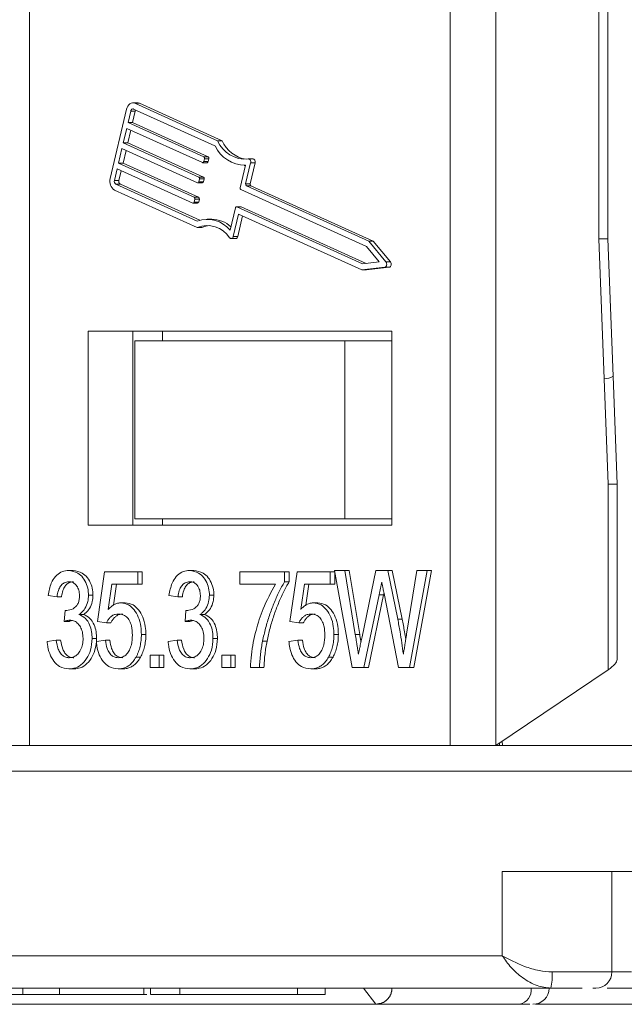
# Model space of a CAD drawing. Header units: millimetres. Extents: x 8853 to 11418, y 45 to 1005.
# Tile 143 of 256: x 10622 to 10640, y 263 to 294. Entities that reach past the tile are written whole.
import ezdxf

# ---------------------------------------------------------------- set-up
doc = ezdxf.new("R2010")
doc.units = ezdxf.units.MM

msp = doc.modelspace()

# ---------------------------------------------------------------- linework, layer by layer
at = {"color": 7, "linetype": 'Continuous', "lineweight": 15}
for p, q in [((10636.372, 344.529), (10636.372, 271.171)), ((10621.976, 343.61), (10621.976, 271.171)), ((10634.958, 271.171), (10634.958, 343.61)), ((10639.552, 286.82), (10639.552, 336.372)), ((10639.831, 286.82), (10639.831, 336.372)), ((10624.97, 290.824), (10624.465, 288.68)), ((10625.302, 291.019), (10625.163, 291.019)), ((10627.699, 289.688), (10625.184, 290.826)), ((10627.781, 289.849), (10625.226, 291.005)), ((10625.226, 291.005), (10625.365, 291.005)), ((10625.365, 291.005), (10627.92, 289.849)), ((10625.099, 290.766), (10625.015, 290.408)), ((10625.237, 290.766), (10625.099, 290.766)), ((10625.153, 290.408), (10625.237, 290.766)), ((10624.973, 290.23), (10624.867, 289.783)), ((10627.308, 289.173), (10624.973, 290.23)), ((10625.015, 290.408), (10627.35, 289.352)), ((10625.153, 290.408), (10625.015, 290.408)), ((10627.488, 289.352), (10625.153, 290.408)), ((10625.006, 289.783), (10625.098, 290.173)), ((10624.825, 289.605), (10624.72, 289.158)), ((10627.161, 288.548), (10624.825, 289.605)), ((10624.867, 289.783), (10627.203, 288.727)), ((10625.006, 289.783), (10624.867, 289.783)), ((10627.341, 288.727), (10625.006, 289.783)), ((10627.781, 289.849), (10627.92, 289.849)), ((10624.859, 289.158), (10624.951, 289.548)), ((10627.488, 289.352), (10627.35, 289.352)), ((10627.372, 289.293), (10627.35, 289.204)), ((10627.51, 289.293), (10627.372, 289.293)), ((10627.489, 289.204), (10627.51, 289.293)), ((10628.873, 289.288), (10628.734, 289.288)), ((10624.678, 288.979), (10624.594, 288.622)), ((10627.013, 287.923), (10624.678, 288.979)), ((10624.72, 289.158), (10627.056, 288.102)), ((10624.859, 289.158), (10624.72, 289.158)), ((10627.194, 288.102), (10624.859, 289.158)), ((10627.318, 289.171), (10627.457, 289.171)), ((10627.489, 289.204), (10627.35, 289.204)), ((10628.475, 288.398), (10628.638, 289.089)), ((10628.595, 289.087), (10628.638, 289.087)), ((10628.646, 288.519), (10628.798, 289.165)), ((10628.937, 289.165), (10628.785, 288.519)), ((10628.798, 289.165), (10628.937, 289.165)), ((10624.733, 288.622), (10624.804, 288.923)), ((10627.341, 288.727), (10627.203, 288.727)), ((10627.224, 288.668), (10627.203, 288.578)), ((10627.363, 288.668), (10627.224, 288.668)), ((10627.342, 288.578), (10627.363, 288.668)), ((10624.594, 288.622), (10624.733, 288.622)), ((10624.638, 288.504), (10627.152, 287.366)), ((10624.776, 288.504), (10624.638, 288.504)), ((10627.232, 287.392), (10624.776, 288.504)), ((10627.171, 288.546), (10627.31, 288.546)), ((10627.342, 288.578), (10627.203, 288.578)), ((10628.646, 288.519), (10628.785, 288.519)), ((10632.447, 286.75), (10628.668, 288.459)), ((10628.668, 288.459), (10628.807, 288.459)), ((10628.807, 288.459), (10632.585, 286.75)), ((10624.596, 288.325), (10627.151, 287.169)), ((10627.194, 288.102), (10627.056, 288.102)), ((10632.378, 286.583), (10628.497, 288.339)), ((10627.024, 287.921), (10627.163, 287.921)), ((10627.077, 288.042), (10627.056, 287.953)), ((10627.195, 287.953), (10627.056, 287.953)), ((10627.077, 288.042), (10627.216, 288.042)), ((10627.195, 287.953), (10627.216, 288.042)), ((10628.166, 287.082), (10628.328, 287.773)), ((10628.499, 287.805), (10628.361, 287.805)), ((10628.371, 287.803), (10632.252, 286.047)), ((10628.51, 287.803), (10628.371, 287.803)), ((10632.362, 286.06), (10628.51, 287.803)), ((10628.263, 286.89), (10628.426, 287.581)), ((10628.551, 287.524), (10628.402, 286.89)), ((10628.426, 287.581), (10632.236, 285.857)), ((10627.151, 287.169), (10627.289, 287.169)), ((10627.596, 287.424), (10627.458, 287.424)), ((10628.402, 286.89), (10628.263, 286.89)), ((10628.199, 286.825), (10628.337, 286.825)), ((10632.77, 286.109), (10632.378, 286.583)), ((10632.447, 286.75), (10632.979, 286.106)), ((10632.447, 286.75), (10632.585, 286.75)), ((10632.585, 286.75), (10633.118, 286.106)), ((10639.714, 282.496), (10639.552, 286.82)), ((10639.552, 286.82), (10639.831, 286.82)), ((10639.99, 282.571), (10639.831, 286.82)), ((10632.236, 285.857), (10632.941, 285.941)), ((10632.252, 286.047), (10632.77, 286.109)), ((10633.079, 285.941), (10632.375, 285.857)), ((10632.941, 285.941), (10633.079, 285.941)), ((10633.118, 286.106), (10632.979, 286.106)), ((10632.236, 285.857), (10632.375, 285.857)), ((10623.779, 283.971), (10633.155, 283.971)), ((10623.779, 277.971), (10623.779, 283.971)), ((10625.164, 277.971), (10625.164, 283.971)), ((10626.077, 283.971), (10626.077, 283.671)), ((10626.078, 283.671), (10626.078, 283.971)), ((10633.155, 283.971), (10633.155, 277.971)), ((10625.221, 278.171), (10625.221, 283.671)), ((10625.221, 283.671), (10631.712, 283.671)), ((10631.712, 283.671), (10631.712, 278.171)), ((10633.155, 283.671), (10631.712, 283.671)), ((10640.114, 279.237), (10639.99, 282.571)), ((10639.835, 279.237), (10639.714, 282.496)), ((10639.835, 279.237), (10639.835, 273.503)), ((10639.835, 279.237), (10640.114, 279.237)), ((10640.114, 273.826), (10640.114, 279.237)), ((10625.221, 278.171), (10631.712, 278.171)), ((10626.077, 278.171), (10626.077, 277.971)), ((10626.078, 277.971), (10626.078, 278.171)), ((10631.712, 278.171), (10633.155, 278.171)), ((10633.155, 277.971), (10623.779, 277.971)), ((10623.316, 276.571), (10623.177, 276.571)), ((10624.066, 274.994), (10624.288, 276.533)), ((10624.288, 276.533), (10625.315, 276.533)), ((10625.315, 276.533), (10625.315, 276.148)), ((10625.453, 276.533), (10625.315, 276.533)), ((10625.453, 276.533), (10625.453, 276.148)), ((10627.049, 276.571), (10626.91, 276.571)), ((10628.461, 276.148), (10628.461, 276.533)), ((10628.461, 276.533), (10629.848, 276.533)), ((10629.848, 276.533), (10629.848, 276.222)), ((10629.987, 276.533), (10629.848, 276.533)), ((10629.987, 276.533), (10629.987, 276.222)), ((10630.011, 274.994), (10630.232, 276.533)), ((10630.232, 276.533), (10631.259, 276.533)), ((10631.259, 276.533), (10631.259, 276.148)), ((10631.397, 276.533), (10631.259, 276.533)), ((10631.938, 273.571), (10631.394, 276.571)), ((10631.394, 276.571), (10631.709, 276.571)), ((10631.397, 276.533), (10631.397, 276.148)), ((10631.709, 276.571), (10632.03, 274.598)), ((10631.847, 276.571), (10631.709, 276.571)), ((10631.847, 276.571), (10632.168, 274.598)), ((10632.24, 274.524), (10632.667, 276.571)), ((10632.667, 276.571), (10633.035, 276.571)), ((10633.035, 276.571), (10633.344, 275.068)), ((10633.173, 276.571), (10633.035, 276.571)), ((10633.173, 276.571), (10633.482, 275.068)), ((10633.616, 274.61), (10633.936, 276.571)), ((10634.251, 276.571), (10633.706, 273.571)), ((10634.389, 276.571), (10633.844, 273.571)), ((10633.936, 276.571), (10634.251, 276.571)), ((10634.389, 276.571), (10634.251, 276.571)), ((10629.987, 276.222), (10629.848, 276.222)), ((10624.515, 276.148), (10624.405, 275.371)), ((10625.315, 276.148), (10624.515, 276.148)), ((10624.653, 276.148), (10624.562, 275.501)), ((10625.453, 276.148), (10625.315, 276.148)), ((10629.571, 276.148), (10628.461, 276.148)), ((10630.459, 276.148), (10630.349, 275.371)), ((10631.259, 276.148), (10630.459, 276.148)), ((10630.598, 276.148), (10630.506, 275.501)), ((10631.397, 276.148), (10631.259, 276.148)), ((10622.822, 275.764), (10622.544, 275.802)), ((10622.96, 275.764), (10622.822, 275.764)), ((10623.931, 275.809), (10623.793, 275.809)), ((10626.278, 275.802), (10626.555, 275.764)), ((10626.693, 275.764), (10626.555, 275.764)), ((10627.664, 275.809), (10627.526, 275.809)), ((10632.768, 275.816), (10632.299, 273.571)), ((10632.907, 275.816), (10632.438, 273.571)), ((10632.768, 275.816), (10632.907, 275.816)), ((10632.917, 275.867), (10632.907, 275.816)), ((10633.37, 273.571), (10632.918, 275.864)), ((10623.041, 274.994), (10623.07, 275.34)), ((10623.125, 275.34), (10623.07, 275.34)), ((10624.929, 275.571), (10624.79, 275.571)), ((10626.774, 274.994), (10626.803, 275.34)), ((10626.858, 275.34), (10626.803, 275.34)), ((10630.873, 275.571), (10630.735, 275.571)), ((10623.18, 274.994), (10623.041, 274.994)), ((10623.636, 275.214), (10623.498, 275.214)), ((10624.344, 274.956), (10624.066, 274.994)), ((10626.913, 274.994), (10626.774, 274.994)), ((10627.369, 275.214), (10627.231, 275.214)), ((10630.288, 274.956), (10630.011, 274.994)), ((10633.482, 275.068), (10633.344, 275.068)), ((10624.482, 274.956), (10624.344, 274.956)), ((10630.426, 274.956), (10630.288, 274.956)), ((10622.517, 274.379), (10622.794, 274.417)), ((10622.933, 274.417), (10622.794, 274.417)), ((10623.904, 274.474), (10624.042, 274.474)), ((10624.038, 274.379), (10624.316, 274.417)), ((10624.454, 274.417), (10624.316, 274.417)), ((10625.564, 274.6), (10625.425, 274.6)), ((10626.25, 274.379), (10626.527, 274.417)), ((10626.666, 274.417), (10626.527, 274.417)), ((10627.775, 274.474), (10627.637, 274.474)), ((10629.306, 274.387), (10629.167, 274.387)), ((10629.983, 274.379), (10630.26, 274.417)), ((10630.399, 274.417), (10630.26, 274.417)), ((10631.37, 274.6), (10631.508, 274.6)), ((10632.168, 274.598), (10632.03, 274.598)), ((10625.26, 273.897), (10625.398, 273.897)), ((10625.699, 273.571), (10625.699, 273.956)), ((10625.699, 273.956), (10625.976, 273.956)), ((10625.976, 273.956), (10625.976, 273.571)), ((10625.976, 273.956), (10626.115, 273.956)), ((10626.115, 273.956), (10626.115, 273.571)), ((10627.91, 273.571), (10627.91, 273.956)), ((10627.91, 273.956), (10628.188, 273.956)), ((10628.326, 273.956), (10628.188, 273.956)), ((10628.188, 273.956), (10628.188, 273.571)), ((10628.326, 273.956), (10628.326, 273.571)), ((10631.343, 273.897), (10631.204, 273.897)), ((10623.328, 273.533), (10623.19, 273.533)), ((10624.849, 273.533), (10624.711, 273.533)), ((10625.976, 273.571), (10625.699, 273.571)), ((10626.115, 273.571), (10625.976, 273.571)), ((10627.061, 273.533), (10626.923, 273.533)), ((10628.188, 273.571), (10627.91, 273.571)), ((10628.188, 273.571), (10628.326, 273.571)), ((10629.071, 273.571), (10628.794, 273.571)), ((10629.21, 273.571), (10629.071, 273.571)), ((10630.794, 273.533), (10630.655, 273.533)), ((10632.299, 273.571), (10631.938, 273.571)), ((10632.438, 273.571), (10632.299, 273.571)), ((10633.706, 273.571), (10633.37, 273.571)), ((10633.844, 273.571), (10633.706, 273.571)), ((10636.372, 271.171), (10639.835, 273.503)), ((10619.434, 271.171), (10621.668, 271.171)), ((10621.668, 271.171), (10621.976, 271.171)), ((10634.958, 271.171), (10621.976, 271.171)), ((10634.958, 271.171), (10635.681, 271.171)), ((10635.681, 271.171), (10648.799, 271.171)), ((10636.486, 271.248), (10636.488, 271.171)), ((10636.572, 271.171), (10636.568, 271.303)), ((10619.529, 270.371), (10648.245, 270.371)), ((10636.571, 267.271), (10636.571, 264.671)), ((10647.119, 267.271), (10636.571, 267.271)), ((10639.957, 264.171), (10639.957, 267.271)), ((10636.571, 264.671), (10607.855, 264.671)), ((10638.108, 264.171), (10639.957, 264.171)), ((10640.562, 264.171), (10639.957, 264.171)), ((10608.548, 263.671), (10638.07, 263.671)), ((10621.37, 263.471), (10621.769, 263.471)), ((10621.769, 263.671), (10621.769, 263.471)), ((10621.769, 263.471), (10622.893, 263.471)), ((10622.893, 263.671), (10622.893, 263.471)), ((10622.893, 263.471), (10625.502, 263.471)), ((10625.502, 263.671), (10625.502, 263.471)), ((10625.502, 263.471), (10625.597, 263.471)), ((10625.708, 263.671), (10625.708, 263.471)), ((10626.614, 263.671), (10626.614, 263.471)), ((10626.736, 263.471), (10627.235, 263.471)), ((10630.244, 263.671), (10630.244, 263.471)), ((10631.101, 263.471), (10631.101, 263.671)), ((10632.289, 263.671), (10632.668, 263.18)), ((10633.172, 263.667), (10633.172, 263.671)), ((10640.713, 263.671), (10639.805, 263.671)), ((10632.664, 263.171), (10617.677, 263.171)), ((10632.668, 263.18), (10617.68, 263.18)), ((10632.664, 263.171), (10637.098, 263.171)), ((10637.595, 263.171), (10641.387, 263.171))]:
    msp.add_line(p, q, dxfattribs=at)
at = {"color": 7, "linetype": 'Continuous', "lineweight": 15, "flags": 128}
for points in [[(10624.97, 290.824), (10624.986, 290.875), (10625.009, 290.92), (10625.037, 290.958), (10625.071, 290.988), (10625.108, 291.008), (10625.147, 291.018), (10625.187, 291.017), (10625.226, 291.005)], [(10625.184, 290.826), (10625.171, 290.83), (10625.158, 290.83), (10625.145, 290.827), (10625.132, 290.82), (10625.121, 290.81), (10625.112, 290.798), (10625.104, 290.783), (10625.099, 290.766)], [(10625.249, 290.796), (10625.243, 290.783), (10625.237, 290.766)], [(10625.302, 291.019), (10625.326, 291.017), (10625.365, 291.005)], [(10628.725, 289.287), (10628.742, 289.287), (10628.759, 289.281), (10628.774, 289.27), (10628.786, 289.254), (10628.795, 289.234), (10628.801, 289.212), (10628.802, 289.188), (10628.798, 289.165)], [(10628.873, 289.288), (10628.881, 289.287), (10628.897, 289.281), (10628.912, 289.27), (10628.925, 289.254), (10628.934, 289.234), (10628.939, 289.212), (10628.94, 289.188), (10628.937, 289.165)], [(10627.35, 289.204), (10627.348, 289.195), (10627.344, 289.188), (10627.339, 289.181), (10627.334, 289.176), (10627.327, 289.173), (10627.321, 289.171), (10627.314, 289.171), (10627.308, 289.173)], [(10627.203, 288.578), (10627.201, 288.57), (10627.197, 288.562), (10627.192, 288.556), (10627.186, 288.551), (10627.18, 288.548), (10627.174, 288.546), (10627.167, 288.546), (10627.161, 288.548)], [(10627.056, 287.953), (10627.054, 287.945), (10627.05, 287.937), (10627.045, 287.931), (10627.039, 287.926), (10627.033, 287.922), (10627.027, 287.921), (10627.02, 287.921), (10627.013, 287.923)], [(10628.328, 287.773), (10628.331, 287.781), (10628.335, 287.789), (10628.34, 287.795), (10628.345, 287.8), (10628.351, 287.804), (10628.358, 287.805), (10628.365, 287.805), (10628.371, 287.803)], [(10628.51, 287.803), (10628.503, 287.805), (10628.499, 287.805)], [(10627.527, 287.232), (10627.42, 287.214), (10627.289, 287.169)], [(10628.263, 286.89), (10628.256, 286.868), (10628.245, 286.85), (10628.231, 286.836), (10628.215, 286.828), (10628.198, 286.825), (10628.181, 286.828), (10628.166, 286.837), (10628.152, 286.851)], [(10632.979, 286.106), (10632.992, 286.085), (10633, 286.06), (10633.003, 286.033), (10632.999, 286.006), (10632.99, 285.981), (10632.977, 285.961), (10632.96, 285.948), (10632.941, 285.941)], [(10633.118, 286.106), (10633.131, 286.085), (10633.139, 286.06), (10633.141, 286.033), (10633.138, 286.006), (10633.129, 285.981), (10633.115, 285.961), (10633.098, 285.948), (10633.079, 285.941)]]:
    msp.add_lwpolyline(points, dxfattribs=at)
at = {"color": 7, "linetype": 'Continuous', "lineweight": 15}
for centre, radius, start, end in [((10628.651, 290.144), 1.055, 205.5644, 269.3075), ((10628.629, 290.2), 0.918, 202.4908, 276.0148), ((10628.802, 290.23), 0.962, 203.3727, 261.7314), ((10627.322, 289.308), 0.0522, 342.9169, 57.3266), ((10627.46, 289.308), 0.0522, 342.9169, 57.3266), ((10627.452, 289.208), 0.0376, 277.7212, 352.6242), ((10624.765, 288.588), 0.313, 162.9169, 237.3266), ((10627.175, 288.683), 0.0522, 342.9169, 57.3266), ((10627.313, 288.683), 0.0522, 342.9169, 57.3266), ((10624.694, 288.591), 0.104, 162.9169, 237.3266), ((10624.832, 288.591), 0.104, 162.9169, 237.3266), ((10627.305, 288.583), 0.0376, 277.7212, 352.6242), ((10628.525, 288.383), 0.0522, 162.9169, 237.3266), ((10628.696, 288.503), 0.0522, 162.9169, 237.3266), ((10628.835, 288.503), 0.0522, 162.9169, 237.3266), ((10627.027, 288.058), 0.0522, 342.9169, 57.3266), ((10627.166, 288.058), 0.0522, 342.9169, 57.3266), ((10627.157, 287.958), 0.0376, 277.7212, 352.6242), ((10627.459, 286.407), 0.822, 32.652, 112.0633), ((10627.459, 286.509), 0.911, 39.0652, 109.6724), ((10627.582, 286.507), 0.917, 48.3032, 89.106), ((10628.328, 286.898), 0.0736, 276.7735, 353.5719), ((10639.709, 283.059), 0.563, 270.4913, 299.9089), ((10636.431, 264.047), 1.682, 347.0939, 4.237), ((10639.457, 264.171), 0.5, 270, 0), ((10632.664, 263.671), 0.5, 270.0311, 0.0311), ((10637.015, 263.611), 0.448, 280.7016, 7.6968), ((10637.516, 263.671), 0.5, 270, 0), ((10632.656, 263.18), 0.0115, 312.4836, 0.5417)]:
    msp.add_arc(centre, radius, start, end, dxfattribs=at)
msp.add_ellipse((10639.114, 273.503), major_axis=(0.994, 0.357), ratio=0.301338, start_param=5.410097, end_param=6.175296, dxfattribs=at)
for points, knots in [([(10622.544, 275.802), (10622.57, 275.934), (10622.611, 276.155), (10622.765, 276.396), (10622.936, 276.531), (10623.081, 276.569), (10623.161, 276.571), (10623.177, 276.571)], [0, 0, 0, 0, 0.317224, 0.527348, 0.737548, 0.948132, 1, 1, 1, 1]), ([(10623.177, 276.571), (10623.274, 276.556), (10623.435, 276.531), (10623.628, 276.362), (10623.74, 276.155), (10623.788, 275.958), (10623.792, 275.843), (10623.793, 275.809)], [0, 0, 0, 0, 0.31604, 0.521255, 0.727841, 0.918246, 1, 1, 1, 1]), ([(10623.316, 276.571), (10623.413, 276.556), (10623.573, 276.531), (10623.766, 276.362), (10623.879, 276.155), (10623.927, 275.958), (10623.93, 275.843), (10623.931, 275.809)], [0, 0, 0, 0, 0.31604, 0.521255, 0.727841, 0.918246, 1, 1, 1, 1]), ([(10626.278, 275.802), (10626.303, 275.934), (10626.344, 276.155), (10626.498, 276.396), (10626.669, 276.531), (10626.814, 276.569), (10626.894, 276.571), (10626.91, 276.571)], [0, 0, 0, 0, 0.317224, 0.527348, 0.737548, 0.948132, 1, 1, 1, 1]), ([(10626.91, 276.571), (10627.008, 276.556), (10627.168, 276.531), (10627.361, 276.362), (10627.473, 276.155), (10627.521, 275.958), (10627.525, 275.843), (10627.526, 275.809)], [0, 0, 0, 0, 0.31604, 0.521255, 0.727841, 0.918246, 1, 1, 1, 1]), ([(10627.049, 276.571), (10627.146, 276.556), (10627.306, 276.531), (10627.499, 276.362), (10627.612, 276.155), (10627.66, 275.958), (10627.663, 275.843), (10627.664, 275.809)], [0, 0, 0, 0, 0.31604, 0.521255, 0.727841, 0.918246, 1, 1, 1, 1]), ([(10623.186, 276.225), (10623.137, 276.219), (10623.051, 276.209), (10622.945, 276.12), (10622.866, 275.988), (10622.834, 275.86), (10622.824, 275.778), (10622.822, 275.764)], [0, 0, 0, 0, 0.2684702, 0.4689954, 0.6698557, 0.9402887, 1, 1, 1, 1]), ([(10623.325, 276.225), (10623.276, 276.219), (10623.19, 276.209), (10623.083, 276.12), (10623.005, 275.988), (10622.973, 275.86), (10622.962, 275.778), (10622.96, 275.764)], [0, 0, 0, 0, 0.26847, 0.468995, 0.669856, 0.940289, 1, 1, 1, 1]), ([(10623.515, 275.796), (10623.512, 275.853), (10623.504, 275.963), (10623.439, 276.093), (10623.354, 276.182), (10623.266, 276.22), (10623.208, 276.224), (10623.186, 276.225)], [0, 0, 0, 0, 0.241872, 0.466389, 0.6563, 0.86642, 1, 1, 1, 1]), ([(10626.919, 276.225), (10626.87, 276.219), (10626.784, 276.209), (10626.678, 276.12), (10626.599, 275.988), (10626.567, 275.86), (10626.557, 275.778), (10626.555, 275.764)], [0, 0, 0, 0, 0.26847, 0.468995, 0.669856, 0.940289, 1, 1, 1, 1]), ([(10627.058, 276.225), (10627.009, 276.219), (10626.923, 276.209), (10626.816, 276.12), (10626.738, 275.988), (10626.706, 275.86), (10626.695, 275.778), (10626.693, 275.764)], [0, 0, 0, 0, 0.26847, 0.468995, 0.669856, 0.940289, 1, 1, 1, 1]), ([(10627.248, 275.796), (10627.245, 275.853), (10627.237, 275.963), (10627.172, 276.093), (10627.087, 276.182), (10626.999, 276.22), (10626.941, 276.224), (10626.919, 276.225)], [0, 0, 0, 0, 0.241872, 0.466389, 0.6563, 0.86642, 1, 1, 1, 1]), ([(10629.848, 276.222), (10629.817, 276.17), (10629.755, 276.068), (10629.642, 275.846), (10629.514, 275.553), (10629.375, 275.183), (10629.256, 274.794), (10629.197, 274.523), (10629.167, 274.387)], [0, 0, 0, 0, 0.096269, 0.192865, 0.391303, 0.591, 0.794748, 1, 1, 1, 1]), ([(10629.987, 276.222), (10629.956, 276.17), (10629.894, 276.068), (10629.781, 275.846), (10629.652, 275.553), (10629.514, 275.183), (10629.394, 274.794), (10629.335, 274.523), (10629.306, 274.387)], [0, 0, 0, 0, 0.096269, 0.192865, 0.391303, 0.591, 0.794748, 1, 1, 1, 1]), ([(10632.768, 275.816), (10632.775, 275.849), (10632.789, 275.914), (10632.809, 276.012), (10632.83, 276.11), (10632.843, 276.176), (10632.85, 276.209)], [0, 0, 0, 0, 0.249999, 0.4999982, 0.7499954, 1, 1, 1, 1]), ([(10632.85, 276.209), (10632.853, 276.193), (10632.859, 276.161), (10632.872, 276.096), (10632.887, 276.023), (10632.903, 275.94), (10632.913, 275.889), (10632.918, 275.864)], [0, 0, 0, 0, 0.1398645, 0.2797027, 0.5593263, 0.7796671, 1, 1, 1, 1]), ([(10628.794, 273.571), (10628.802, 273.705), (10628.824, 274.094), (10628.951, 274.71), (10629.187, 275.459), (10629.433, 275.901), (10629.571, 276.148)], [0, 0, 0, 0, 0.141221, 0.412473, 0.671456, 1, 1, 1, 1]), ([(10623.11, 275.336), (10623.18, 275.347), (10623.287, 275.363), (10623.408, 275.457), (10623.474, 275.554), (10623.51, 275.67), (10623.514, 275.753), (10623.515, 275.796)], [0, 0, 0, 0, 0.3556378, 0.5465677, 0.6939776, 0.8414921, 1, 1, 1, 1]), ([(10623.793, 275.809), (10623.789, 275.741), (10623.779, 275.593), (10623.696, 275.399), (10623.591, 275.277), (10623.522, 275.23), (10623.498, 275.214)], [0, 0, 0, 0, 0.2637922, 0.5810993, 0.8545416, 1, 1, 1, 1]), ([(10623.931, 275.809), (10623.927, 275.741), (10623.918, 275.593), (10623.835, 275.399), (10623.729, 275.277), (10623.66, 275.23), (10623.636, 275.214)], [0, 0, 0, 0, 0.263792, 0.581099, 0.854542, 1, 1, 1, 1]), ([(10626.843, 275.336), (10626.913, 275.347), (10627.02, 275.363), (10627.141, 275.457), (10627.207, 275.554), (10627.243, 275.67), (10627.247, 275.753), (10627.248, 275.796)], [0, 0, 0, 0, 0.355638, 0.546568, 0.693978, 0.841492, 1, 1, 1, 1]), ([(10627.526, 275.809), (10627.522, 275.741), (10627.512, 275.593), (10627.429, 275.399), (10627.324, 275.277), (10627.255, 275.23), (10627.231, 275.214)], [0, 0, 0, 0, 0.263792, 0.581099, 0.854542, 1, 1, 1, 1]), ([(10627.664, 275.809), (10627.66, 275.741), (10627.651, 275.593), (10627.568, 275.399), (10627.462, 275.277), (10627.393, 275.23), (10627.369, 275.214)], [0, 0, 0, 0, 0.263792, 0.581099, 0.854542, 1, 1, 1, 1]), ([(10623.07, 275.34), (10623.073, 275.34), (10623.08, 275.339), (10623.09, 275.338), (10623.1, 275.337), (10623.106, 275.336), (10623.11, 275.336)], [0, 0, 0, 0, 0.250087, 0.500185, 0.75003, 1, 1, 1, 1]), ([(10624.405, 275.371), (10624.424, 275.391), (10624.461, 275.43), (10624.531, 275.486), (10624.615, 275.536), (10624.693, 275.562), (10624.752, 275.57), (10624.778, 275.571), (10624.79, 275.571)], [0, 0, 0, 0, 0.168277, 0.337598, 0.574387, 0.818063, 0.908798, 1, 1, 1, 1]), ([(10624.79, 275.571), (10624.872, 275.56), (10625.023, 275.539), (10625.208, 275.364), (10625.344, 275.136), (10625.416, 274.867), (10625.423, 274.681), (10625.425, 274.6)], [0, 0, 0, 0, 0.230657, 0.42536, 0.619117, 0.832995, 1, 1, 1, 1]), ([(10624.929, 275.571), (10625.011, 275.56), (10625.162, 275.539), (10625.347, 275.364), (10625.482, 275.136), (10625.554, 274.867), (10625.561, 274.681), (10625.564, 274.6)], [0, 0, 0, 0, 0.230657, 0.42536, 0.619117, 0.832995, 1, 1, 1, 1]), ([(10626.803, 275.34), (10626.806, 275.34), (10626.813, 275.339), (10626.823, 275.338), (10626.833, 275.337), (10626.839, 275.336), (10626.843, 275.336)], [0, 0, 0, 0, 0.250087, 0.500185, 0.75003, 1, 1, 1, 1]), ([(10630.349, 275.371), (10630.368, 275.391), (10630.406, 275.43), (10630.475, 275.486), (10630.559, 275.536), (10630.637, 275.562), (10630.697, 275.57), (10630.722, 275.571), (10630.735, 275.571)], [0, 0, 0, 0, 0.168277, 0.337598, 0.574387, 0.818063, 0.908798, 1, 1, 1, 1]), ([(10630.735, 275.571), (10630.817, 275.56), (10630.968, 275.539), (10631.152, 275.364), (10631.288, 275.136), (10631.36, 274.867), (10631.367, 274.681), (10631.37, 274.6)], [0, 0, 0, 0, 0.230657, 0.42536, 0.619117, 0.832995, 1, 1, 1, 1]), ([(10630.873, 275.571), (10630.955, 275.56), (10631.106, 275.539), (10631.291, 275.364), (10631.426, 275.136), (10631.499, 274.867), (10631.505, 274.681), (10631.508, 274.6)], [0, 0, 0, 0, 0.2306572, 0.42536, 0.6191169, 0.8329955, 1, 1, 1, 1]), ([(10623.221, 275.035), (10623.209, 275.035), (10623.185, 275.034), (10623.151, 275.028), (10623.122, 275.021), (10623.095, 275.013), (10623.068, 275.004), (10623.05, 274.998), (10623.041, 274.994)], [0, 0, 0, 0, 0.197787, 0.396403, 0.546954, 0.697654, 0.848787, 1, 1, 1, 1]), ([(10623.283, 275.026), (10623.266, 275.022), (10623.241, 275.016), (10623.206, 275.004), (10623.189, 274.998), (10623.18, 274.994)], [0, 0, 0, 0, 0.47831, 0.739086, 1, 1, 1, 1]), ([(10623.626, 274.477), (10623.622, 274.545), (10623.615, 274.672), (10623.547, 274.837), (10623.45, 274.958), (10623.336, 275.027), (10623.256, 275.033), (10623.221, 275.035)], [0, 0, 0, 0, 0.2283025, 0.4283763, 0.6283159, 0.8322006, 1, 1, 1, 1]), ([(10623.498, 275.214), (10623.568, 275.181), (10623.7, 275.119), (10623.832, 274.912), (10623.896, 274.689), (10623.901, 274.543), (10623.904, 274.474)], [0, 0, 0, 0, 0.300181, 0.56656, 0.794468, 1, 1, 1, 1]), ([(10623.636, 275.214), (10623.706, 275.181), (10623.838, 275.119), (10623.971, 274.912), (10624.034, 274.689), (10624.04, 274.543), (10624.042, 274.474)], [0, 0, 0, 0, 0.300181, 0.56656, 0.794468, 1, 1, 1, 1]), ([(10624.714, 275.225), (10624.682, 275.223), (10624.618, 275.22), (10624.529, 275.185), (10624.453, 275.121), (10624.401, 275.058), (10624.366, 275), (10624.351, 274.971), (10624.344, 274.956)], [0, 0, 0, 0, 0.215669, 0.438311, 0.626337, 0.821904, 0.910592, 1, 1, 1, 1]), ([(10624.852, 275.225), (10624.821, 275.223), (10624.757, 275.22), (10624.668, 275.185), (10624.592, 275.121), (10624.539, 275.058), (10624.504, 275), (10624.49, 274.971), (10624.482, 274.956)], [0, 0, 0, 0, 0.215669, 0.438311, 0.626337, 0.821904, 0.910592, 1, 1, 1, 1]), ([(10625.148, 274.577), (10625.144, 274.673), (10625.136, 274.829), (10625.063, 275.025), (10624.97, 275.147), (10624.847, 275.215), (10624.761, 275.222), (10624.714, 275.225)], [0, 0, 0, 0, 0.283054, 0.463078, 0.644303, 0.80492, 1, 1, 1, 1]), ([(10626.954, 275.035), (10626.942, 275.035), (10626.918, 275.034), (10626.885, 275.028), (10626.855, 275.021), (10626.828, 275.013), (10626.801, 275.004), (10626.783, 274.998), (10626.774, 274.994)], [0, 0, 0, 0, 0.197787, 0.396403, 0.546954, 0.697654, 0.848787, 1, 1, 1, 1]), ([(10627.016, 275.026), (10626.999, 275.022), (10626.974, 275.016), (10626.939, 275.004), (10626.922, 274.998), (10626.913, 274.994)], [0, 0, 0, 0, 0.47831, 0.739086, 1, 1, 1, 1]), ([(10627.359, 274.477), (10627.356, 274.545), (10627.348, 274.672), (10627.28, 274.837), (10627.184, 274.958), (10627.069, 275.027), (10626.989, 275.033), (10626.954, 275.035)], [0, 0, 0, 0, 0.2283025, 0.4283763, 0.6283159, 0.8322006, 1, 1, 1, 1]), ([(10627.231, 275.214), (10627.301, 275.181), (10627.433, 275.119), (10627.565, 274.912), (10627.629, 274.689), (10627.634, 274.543), (10627.637, 274.474)], [0, 0, 0, 0, 0.300181, 0.56656, 0.794468, 1, 1, 1, 1]), ([(10627.369, 275.214), (10627.439, 275.181), (10627.571, 275.119), (10627.704, 274.912), (10627.767, 274.689), (10627.773, 274.543), (10627.775, 274.474)], [0, 0, 0, 0, 0.300181, 0.56656, 0.794468, 1, 1, 1, 1]), ([(10630.658, 275.225), (10630.627, 275.223), (10630.563, 275.22), (10630.474, 275.185), (10630.398, 275.121), (10630.345, 275.058), (10630.31, 275), (10630.295, 274.971), (10630.288, 274.956)], [0, 0, 0, 0, 0.215669, 0.438311, 0.626337, 0.821904, 0.910592, 1, 1, 1, 1]), ([(10630.797, 275.225), (10630.765, 275.223), (10630.701, 275.22), (10630.612, 275.185), (10630.536, 275.121), (10630.484, 275.058), (10630.449, 275), (10630.434, 274.971), (10630.426, 274.956)], [0, 0, 0, 0, 0.215669, 0.438311, 0.626337, 0.821904, 0.910592, 1, 1, 1, 1]), ([(10631.092, 274.577), (10631.088, 274.673), (10631.081, 274.829), (10631.008, 275.025), (10630.914, 275.147), (10630.791, 275.215), (10630.705, 275.222), (10630.658, 275.225)], [0, 0, 0, 0, 0.283054, 0.463078, 0.644303, 0.80492, 1, 1, 1, 1]), ([(10633.344, 275.068), (10633.356, 275.004), (10633.379, 274.874), (10633.421, 274.631), (10633.468, 274.337), (10633.5, 274.106), (10633.516, 273.991)], [0, 0, 0, 0, 0.181184, 0.362387, 0.681107, 1, 1, 1, 1]), ([(10633.482, 275.068), (10633.494, 275.004), (10633.518, 274.874), (10633.554, 274.666), (10633.577, 274.521), (10633.589, 274.442)], [0, 0, 0, 0, 0.31054, 0.62111, 1, 1, 1, 1]), ([(10623.19, 273.533), (10623.091, 273.546), (10622.92, 273.568), (10622.717, 273.76), (10622.583, 273.998), (10622.531, 274.221), (10622.519, 274.35), (10622.517, 274.379)], [0, 0, 0, 0, 0.292815, 0.505239, 0.717268, 0.937249, 1, 1, 1, 1]), ([(10622.794, 274.417), (10622.811, 274.325), (10622.838, 274.179), (10622.923, 274.008), (10623.028, 273.911), (10623.126, 273.881), (10623.186, 273.879), (10623.2, 273.879)], [0, 0, 0, 0, 0.333295, 0.521794, 0.711762, 0.930457, 1, 1, 1, 1]), ([(10622.933, 274.417), (10622.95, 274.325), (10622.977, 274.179), (10623.062, 274.008), (10623.166, 273.911), (10623.265, 273.881), (10623.324, 273.879), (10623.338, 273.879)], [0, 0, 0, 0, 0.333295, 0.521794, 0.711762, 0.930457, 1, 1, 1, 1]), ([(10623.904, 274.474), (10623.895, 274.35), (10623.878, 274.122), (10623.741, 273.841), (10623.564, 273.641), (10623.369, 273.544), (10623.24, 273.536), (10623.19, 273.533)], [0, 0, 0, 0, 0.241575, 0.445869, 0.649502, 0.861689, 1, 1, 1, 1]), ([(10623.2, 273.879), (10623.249, 273.883), (10623.341, 273.892), (10623.464, 273.981), (10623.556, 274.116), (10623.617, 274.287), (10623.623, 274.414), (10623.626, 274.477)], [0, 0, 0, 0, 0.2144126, 0.4057264, 0.5971115, 0.8009464, 1, 1, 1, 1]), ([(10624.042, 274.474), (10624.033, 274.35), (10624.017, 274.122), (10623.88, 273.841), (10623.703, 273.641), (10623.507, 273.544), (10623.379, 273.536), (10623.328, 273.533)], [0, 0, 0, 0, 0.241575, 0.445869, 0.649502, 0.861689, 1, 1, 1, 1]), ([(10624.711, 273.533), (10624.612, 273.544), (10624.445, 273.564), (10624.246, 273.743), (10624.115, 273.966), (10624.055, 274.192), (10624.042, 274.334), (10624.038, 274.379)], [0, 0, 0, 0, 0.291276, 0.491608, 0.691693, 0.901657, 1, 1, 1, 1]), ([(10624.316, 274.417), (10624.329, 274.332), (10624.35, 274.19), (10624.431, 274.02), (10624.529, 273.922), (10624.628, 273.883), (10624.688, 273.88), (10624.712, 273.879)], [0, 0, 0, 0, 0.306815, 0.5048423, 0.7045278, 0.8815967, 1, 1, 1, 1]), ([(10624.454, 274.417), (10624.467, 274.332), (10624.489, 274.19), (10624.57, 274.02), (10624.667, 273.922), (10624.766, 273.883), (10624.827, 273.88), (10624.851, 273.879)], [0, 0, 0, 0, 0.306815, 0.5048423, 0.7045278, 0.8815967, 1, 1, 1, 1]), ([(10624.712, 273.879), (10624.761, 273.884), (10624.852, 273.893), (10624.973, 273.979), (10625.062, 274.11), (10625.135, 274.311), (10625.143, 274.476), (10625.148, 274.577)], [0, 0, 0, 0, 0.194014, 0.361632, 0.529195, 0.708774, 1, 1, 1, 1]), ([(10625.26, 273.897), (10625.274, 273.924), (10625.303, 273.977), (10625.347, 274.087), (10625.39, 274.231), (10625.414, 274.38), (10625.424, 274.504), (10625.425, 274.568), (10625.425, 274.6)], [0, 0, 0, 0, 0.132054, 0.265071, 0.502381, 0.746335, 0.872818, 1, 1, 1, 1]), ([(10625.564, 274.6), (10625.564, 274.567), (10625.563, 274.5), (10625.554, 274.402), (10625.541, 274.305), (10625.516, 274.187), (10625.474, 274.045), (10625.424, 273.947), (10625.398, 273.897)], [0, 0, 0, 0, 0.132783, 0.26612, 0.393983, 0.522764, 0.757899, 1, 1, 1, 1]), ([(10626.923, 273.533), (10626.824, 273.546), (10626.653, 273.568), (10626.45, 273.76), (10626.316, 273.998), (10626.264, 274.221), (10626.252, 274.35), (10626.25, 274.379)], [0, 0, 0, 0, 0.292815, 0.5052387, 0.7172681, 0.9372488, 1, 1, 1, 1]), ([(10626.527, 274.417), (10626.544, 274.325), (10626.571, 274.179), (10626.656, 274.008), (10626.761, 273.911), (10626.859, 273.881), (10626.919, 273.879), (10626.933, 273.879)], [0, 0, 0, 0, 0.333295, 0.521794, 0.711762, 0.930457, 1, 1, 1, 1]), ([(10626.666, 274.417), (10626.683, 274.325), (10626.71, 274.179), (10626.795, 274.008), (10626.899, 273.911), (10626.998, 273.881), (10627.057, 273.879), (10627.071, 273.879)], [0, 0, 0, 0, 0.3332946, 0.5217938, 0.7117618, 0.9304569, 1, 1, 1, 1]), ([(10627.637, 274.474), (10627.628, 274.35), (10627.611, 274.122), (10627.475, 273.841), (10627.297, 273.641), (10627.102, 273.544), (10626.973, 273.536), (10626.923, 273.533)], [0, 0, 0, 0, 0.241575, 0.445869, 0.649502, 0.861689, 1, 1, 1, 1]), ([(10626.933, 273.879), (10626.982, 273.883), (10627.074, 273.892), (10627.197, 273.981), (10627.289, 274.116), (10627.35, 274.287), (10627.356, 274.414), (10627.359, 274.477)], [0, 0, 0, 0, 0.214413, 0.405726, 0.597111, 0.800946, 1, 1, 1, 1]), ([(10627.775, 274.474), (10627.766, 274.35), (10627.75, 274.122), (10627.613, 273.841), (10627.436, 273.641), (10627.24, 273.544), (10627.112, 273.536), (10627.061, 273.533)], [0, 0, 0, 0, 0.241575, 0.445869, 0.649502, 0.861689, 1, 1, 1, 1]), ([(10629.167, 274.387), (10629.155, 274.322), (10629.131, 274.193), (10629.104, 273.992), (10629.083, 273.784), (10629.075, 273.642), (10629.071, 273.571)], [0, 0, 0, 0, 0.241668, 0.483902, 0.741663, 1, 1, 1, 1]), ([(10629.306, 274.387), (10629.293, 274.322), (10629.269, 274.193), (10629.242, 273.992), (10629.222, 273.784), (10629.214, 273.642), (10629.21, 273.571)], [0, 0, 0, 0, 0.241668, 0.483902, 0.741663, 1, 1, 1, 1]), ([(10630.655, 273.533), (10630.556, 273.544), (10630.39, 273.564), (10630.19, 273.743), (10630.06, 273.966), (10629.999, 274.192), (10629.987, 274.334), (10629.983, 274.379)], [0, 0, 0, 0, 0.291276, 0.491608, 0.691693, 0.901657, 1, 1, 1, 1]), ([(10630.26, 274.417), (10630.273, 274.332), (10630.294, 274.19), (10630.376, 274.02), (10630.473, 273.922), (10630.572, 273.883), (10630.633, 273.88), (10630.657, 273.879)], [0, 0, 0, 0, 0.306815, 0.504842, 0.704528, 0.881597, 1, 1, 1, 1]), ([(10630.399, 274.417), (10630.412, 274.332), (10630.433, 274.19), (10630.514, 274.02), (10630.612, 273.922), (10630.711, 273.883), (10630.771, 273.88), (10630.795, 273.879)], [0, 0, 0, 0, 0.306815, 0.504842, 0.704528, 0.881597, 1, 1, 1, 1]), ([(10630.657, 273.879), (10630.706, 273.884), (10630.796, 273.893), (10630.917, 273.979), (10631.006, 274.11), (10631.079, 274.311), (10631.087, 274.476), (10631.092, 274.577)], [0, 0, 0, 0, 0.194014, 0.361632, 0.529195, 0.708774, 1, 1, 1, 1]), ([(10631.37, 274.6), (10631.369, 274.567), (10631.368, 274.5), (10631.36, 274.402), (10631.347, 274.305), (10631.322, 274.187), (10631.279, 274.045), (10631.23, 273.947), (10631.204, 273.897)], [0, 0, 0, 0, 0.132783, 0.26612, 0.393983, 0.522764, 0.757899, 1, 1, 1, 1]), ([(10631.508, 274.6), (10631.508, 274.567), (10631.507, 274.5), (10631.499, 274.402), (10631.485, 274.305), (10631.46, 274.187), (10631.418, 274.045), (10631.368, 273.947), (10631.343, 273.897)], [0, 0, 0, 0, 0.132783, 0.26612, 0.393983, 0.522764, 0.757899, 1, 1, 1, 1]), ([(10632.03, 274.598), (10632.041, 274.533), (10632.057, 274.434), (10632.079, 274.3), (10632.095, 274.197), (10632.112, 274.094), (10632.123, 274.025), (10632.129, 273.991)], [0, 0, 0, 0, 0.321114, 0.490836, 0.660557, 0.830278, 1, 1, 1, 1]), ([(10632.129, 273.991), (10632.136, 274.023), (10632.149, 274.087), (10632.174, 274.208), (10632.205, 274.353), (10632.228, 274.467), (10632.24, 274.524)], [0, 0, 0, 0, 0.180188, 0.360382, 0.680191, 1, 1, 1, 1]), ([(10632.168, 274.598), (10632.179, 274.533), (10632.192, 274.455), (10632.205, 274.377), (10632.207, 274.364)], [0, 0, 0, 0, 0.83239, 1, 1, 1, 1]), ([(10633.516, 273.991), (10633.526, 274.056), (10633.543, 274.156), (10633.565, 274.292), (10633.582, 274.398), (10633.599, 274.504), (10633.611, 274.574), (10633.616, 274.61)], [0, 0, 0, 0, 0.31521, 0.486407, 0.657605, 0.828802, 1, 1, 1, 1]), ([(10625.26, 273.897), (10625.231, 273.85), (10625.172, 273.753), (10625.066, 273.651), (10624.956, 273.581), (10624.861, 273.549), (10624.778, 273.535), (10624.733, 273.533), (10624.711, 273.533)], [0, 0, 0, 0, 0.211748, 0.431084, 0.605762, 0.785965, 0.89257, 1, 1, 1, 1]), ([(10625.398, 273.897), (10625.37, 273.85), (10625.311, 273.753), (10625.205, 273.651), (10625.095, 273.581), (10625, 273.549), (10624.917, 273.535), (10624.872, 273.533), (10624.849, 273.533)], [0, 0, 0, 0, 0.211748, 0.431084, 0.605762, 0.785965, 0.89257, 1, 1, 1, 1]), ([(10631.204, 273.897), (10631.175, 273.85), (10631.117, 273.753), (10631.011, 273.651), (10630.9, 273.581), (10630.805, 273.549), (10630.723, 273.535), (10630.678, 273.533), (10630.655, 273.533)], [0, 0, 0, 0, 0.2117476, 0.4310836, 0.6057615, 0.7859652, 0.8925705, 1, 1, 1, 1]), ([(10631.343, 273.897), (10631.314, 273.85), (10631.255, 273.753), (10631.149, 273.651), (10631.039, 273.581), (10630.944, 273.549), (10630.861, 273.535), (10630.816, 273.533), (10630.794, 273.533)], [0, 0, 0, 0, 0.211748, 0.431084, 0.605762, 0.785965, 0.89257, 1, 1, 1, 1]), ([(10636.571, 264.671), (10636.787, 264.555), (10637.122, 264.374), (10637.681, 264.203), (10637.975, 264.181), (10638.108, 264.171)], [0, 0, 0, 0, 0.498405, 0.772925, 1, 1, 1, 1]), ([(10638.07, 263.671), (10637.928, 263.688), (10637.625, 263.724), (10637.198, 263.974), (10636.827, 264.304), (10636.657, 264.549), (10636.571, 264.671)], [0, 0, 0, 0, 0.234359, 0.498216, 0.748481, 1, 1, 1, 1]), ([(10625.719, 263.471), (10625.733, 263.471), (10625.763, 263.471), (10626.097, 263.471), (10626.436, 263.471), (10626.614, 263.471)], [0, 0, 0, 0, 0.300822, 0.633065, 1, 1, 1, 1]), ([(10626.614, 263.471), (10626.712, 263.471), (10627.058, 263.471), (10627.682, 263.471), (10628.493, 263.471), (10629.247, 263.471), (10629.829, 263.471), (10630.139, 263.471), (10630.244, 263.471)], [0, 0, 0, 0, 0.097263, 0.341984, 0.513045, 0.684302, 0.89238, 1, 1, 1, 1]), ([(10630.244, 263.471), (10630.335, 263.471), (10630.608, 263.471), (10630.942, 263.471), (10631.125, 263.471), (10631.088, 263.471), (10631.082, 263.471)], [0, 0, 0, 0, 0.194294, 0.585862, 0.932915, 1, 1, 1, 1]), ([(10632.668, 263.18), (10632.731, 263.186), (10632.828, 263.197), (10632.944, 263.258), (10633.038, 263.333), (10633.11, 263.433), (10633.156, 263.555), (10633.161, 263.631), (10633.164, 263.671)], [0, 0, 0, 0, 0.24166, 0.368694, 0.499829, 0.705384, 0.84166, 1, 1, 1, 1]), ([(10639.455, 263.671), (10639.455, 263.671), (10639.453, 263.671), (10639.394, 263.671), (10639.366, 263.671)], [0, 0, 0, 0, 0.522557, 1, 1, 1, 1]), ([(10637.098, 263.171), (10637.223, 263.171), (10637.359, 263.171), (10637.415, 263.171), (10637.42, 263.171)], [0, 0, 0, 0, 0.912213, 1, 1, 1, 1])]:
    msp.add_open_spline(points, degree=3, knots=knots, dxfattribs=at)
msp.add_open_spline([(10639.038, 263.671), (10638.898, 263.671), (10638.618, 263.671), (10638.253, 263.671), (10638.07, 263.671)], degree=3, dxfattribs=at)

doc.saveas('drawing.dxf')
